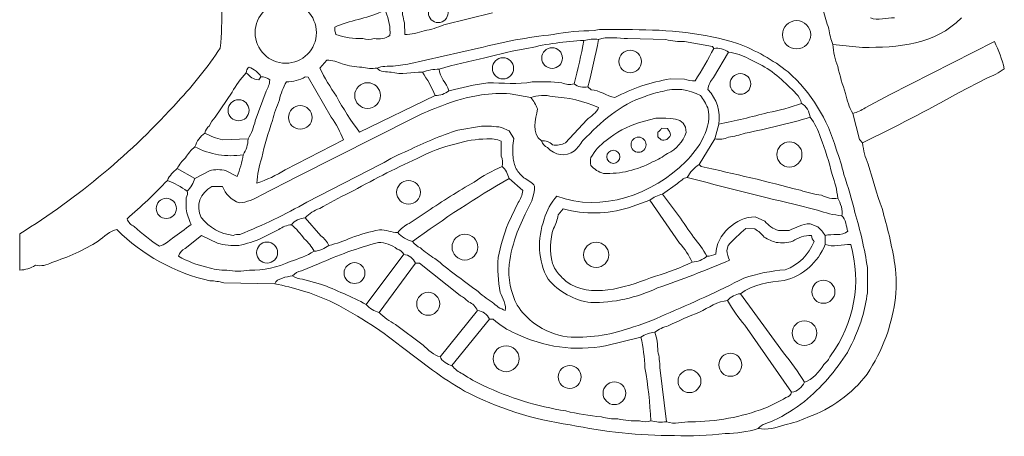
# Model space of a CAD drawing. Header units: inches. Extents: x 36.3 to 71.4, y 17.4 to 61.7.
# Tile 1 of 4: x 36.3 to 71.4, y 17.4 to 32.2. Entities that reach past the tile are written whole.
import ezdxf

# ---------------------------------------------------------------- set-up
doc = ezdxf.new("R2010")
doc.units = ezdxf.units.IN
doc.header["$MEASUREMENT"] = 0
doc.layers.add('20_EXACT_CIRCLES', color=7, linetype='CONTINUOUS', lineweight=18)
doc.layers.add('30_SHARED_EDGES', color=7, linetype='CONTINUOUS', lineweight=18)

msp = doc.modelspace()

# ---------------------------------------------------------------- linework, layer by layer
at = {"layer": '20_EXACT_CIRCLES'}
for centre, radius in [((45.824, 31.753), 1.092), ((51.261, 32.458), 0.35), ((64.04, 31.675), 0.504), ((55.322, 30.845), 0.369), ((58.105, 30.724), 0.404), ((53.571, 30.481), 0.378), ((62.038, 29.923), 0.37), ((48.742, 29.509), 0.459), ((44.141, 28.985), 0.376), ((46.341, 28.73), 0.42), ((58.405, 27.757), 0.269), ((63.787, 27.407), 0.447), ((57.506, 27.328), 0.235), ((50.202, 26.06), 0.423), ((41.564, 25.486), 0.36), ((45.158, 23.912), 0.375), ((52.213, 24.108), 0.46), ((56.894, 23.833), 0.45), ((48.277, 23.181), 0.372), ((64.998, 22.515), 0.411), ((50.903, 22.086), 0.41), ((64.322, 21.042), 0.44), ((53.681, 20.13), 0.462), ((61.679, 19.913), 0.411), ((55.95, 19.48), 0.409), ((60.221, 19.328), 0.408), ((57.543, 18.898), 0.403)]:
    msp.add_circle(centre, radius, dxfattribs=at)
at = {"layer": '30_SHARED_EDGES'}
for p, q in [((51.457, 32.026), (53.195, 32.452)), ((50.061, 32.106), (50.065, 31.689)), ((58.192, 31.858), (57.321, 31.858)), ((58.014, 31.542), (59.383, 31.506)), ((60.04, 31.433), (61.048, 31.261)), ((61.048, 31.261), (61.09, 31.191)), ((66.387, 31.227), (65.339, 31.331)), ((67.352, 29.531), (71.097, 31.437)), ((52.702, 31.195), (50.173, 30.633)), ((61.617, 31.051), (61.079, 30.148)), ((47.294, 30.77), (47.045, 30.483)), ((50.173, 30.633), (49.657, 30.56)), ((44.868, 30.073), (44.938, 30.173)), ((46.624, 30.166), (46.518, 30.173)), ((47.446, 28.741), (46.624, 30.166)), ((51.645, 29.681), (52.512, 29.885)), ((52.512, 29.885), (53.028, 29.96)), ((59.536, 30.102), (60.038, 30.099)), ((70.831, 30.129), (69.813, 29.601)), ((43.911, 29.627), (43.305, 28.736)), ((44.736, 28.609), (45.122, 29.662)), ((48.456, 28.206), (51.153, 29.506)), ((54.559, 29.435), (53.828, 29.575)), ((56.596, 29.822), (56.715, 29.716)), ((66.484, 29.077), (67.352, 29.531)), ((66.041, 28.874), (66.287, 27.94)), ((50.388, 28.718), (46.261, 26.637)), ((56.56, 28.644), (55.8, 27.826)), ((59.019, 28.698), (58.438, 28.548)), ((61.125, 27.961), (61.266, 28.487)), ((51.96, 28.273), (52.8, 28.416)), ((53.516, 28.375), (53.789, 28.255)), ((53.789, 28.255), (53.954, 27.973)), ((59.089, 28.204), (59.089, 28.034)), ((59.44, 28.331), (59.229, 28.347)), ((43.566, 27.93), (44.482, 27.961)), ((45.797, 26.863), (47.881, 27.925)), ((53.507, 27.351), (53.506, 27.885)), ((59.089, 28.034), (59.207, 27.925)), ((61.125, 27.961), (60.564, 27.048)), ((66.287, 27.94), (66.392, 27.82)), ((46.576, 25.707), (49.212, 27.06)), ((60.564, 27.048), (60.634, 26.977)), ((41.954, 26.907), (42.586, 26.556)), ((42.586, 26.556), (43.104, 26.83)), ((43.695, 26.827), (44.089, 26.626)), ((46.261, 26.637), (44.923, 25.952)), ((53.787, 26.556), (54.278, 26.12)), ((59.264, 25.994), (59.797, 26.37)), ((43.569, 26.269), (43.193, 26.263)), ((42.27, 25.474), (42.271, 25.867)), ((54.111, 25.696), (53.759, 24.952)), ((58.808, 25.784), (58.042, 25.509)), ((58.808, 25.784), (59.871, 24.253)), ((64.79, 25.425), (63.937, 25.639)), ((50.225, 24.95), (50.866, 25.378)), ((55.721, 25.468), (55.542, 25.253)), ((47.079, 24.504), (46.518, 25.152)), ((54.358, 25.279), (54.075, 24.636)), ((62.558, 25.184), (62.911, 25.03)), ((64.521, 24.938), (64.801, 24.825)), ((36.337, 23.291), (36.336, 24.582)), ((44.962, 24.425), (45.58, 24.735)), ((62.555, 24.753), (62.23, 24.765)), ((63.393, 24.696), (63.776, 24.704)), ((42.242, 24.055), (42.817, 24.52)), ((42.817, 24.52), (43.386, 24.245)), ((65.058, 24.203), (65.058, 24.52)), ((61.598, 24.162), (61.55, 23.986)), ((48.695, 22.062), (50.03, 23.852)), ((50.451, 23.536), (49.152, 21.781)), ((50.451, 23.536), (50.591, 23.536)), ((50.591, 23.536), (52.043, 22.388)), ((46.387, 23.262), (46.987, 23.509)), ((66.567, 22.478), (66.567, 23.375)), ((45.43, 22.799), (43.611, 22.834)), ((46.426, 22.967), (47.064, 22.79)), ((62.038, 22.448), (63.569, 20.34)), ((51.329, 20.201), (52.663, 21.851)), ((51.75, 19.885), (53.085, 21.535)), ((53.085, 21.535), (53.225, 21.535)), ((50.721, 20.61), (49.737, 21.349)), ((63.864, 18.937), (62.195, 21.323)), ((57.228, 20.591), (58.492, 20.903)), ((51.059, 19.72), (49.935, 20.563)), ((59.405, 17.883), (59.163, 19.817))]:
    msp.add_line(p, q, dxfattribs=at)
for points in [[(43.487, 31.201), (43.534, 31.699), (43.55, 32.199), (43.534, 32.699)], [(49.973, 32.666), (49.97, 32.476), (50, 32.286), (50.061, 32.106)], [(49.222, 32.49), (48.71, 32.253), (48.095, 32.185), (47.572, 31.949)], [(49.538, 31.654), (49.557, 31.941), (49.506, 32.228), (49.391, 32.49)], [(64.992, 32.56), (65.042, 32.332), (65.11, 32.108), (65.195, 31.891)], [(50.765, 31.819), (51.003, 31.861), (51.235, 31.93), (51.457, 32.026)], [(69.917, 32.277), (68.975, 31.309), (67.667, 31.218), (66.387, 31.227)], [(66.677, 32.28), (66.937, 32.172), (67.264, 32.28), (67.536, 32.28)], [(47.572, 31.949), (47.568, 31.859), (47.582, 31.768), (47.614, 31.683)], [(47.614, 31.683), (47.92, 31.575), (48.244, 31.527), (48.569, 31.542)], [(48.977, 31.542), (49.172, 31.5), (49.375, 31.54), (49.538, 31.654)], [(50.065, 31.689), (50.304, 31.689), (50.542, 31.733), (50.765, 31.819)], [(55.358, 31.685), (54.462, 31.588), (53.574, 31.424), (52.702, 31.195)], [(56.821, 31.824), (56.33, 31.821), (55.841, 31.774), (55.358, 31.685)], [(57.321, 31.858), (57.154, 31.877), (56.984, 31.866), (56.821, 31.824)], [(56.982, 31.507), (57.265, 31.622), (57.708, 31.542), (58.014, 31.542)], [(61.938, 31.362), (60.737, 31.749), (59.458, 31.858), (58.192, 31.858)], [(65.195, 31.891), (65.218, 31.699), (65.267, 31.511), (65.339, 31.331)], [(48.569, 31.542), (48.701, 31.496), (48.845, 31.496), (48.977, 31.542)], [(56.455, 31.472), (55.791, 31.445), (55.131, 31.352), (54.486, 31.194)], [(56.455, 31.472), (56.358, 30.953), (56.241, 30.437), (56.104, 29.927)], [(56.455, 31.472), (56.627, 31.519), (56.806, 31.531), (56.982, 31.507)], [(56.596, 29.822), (56.743, 30.379), (56.872, 30.941), (56.982, 31.507)], [(59.383, 31.506), (59.598, 31.455), (59.819, 31.43), (60.04, 31.433)], [(63.738, 30.352), (63.195, 30.782), (62.588, 31.123), (61.938, 31.362)], [(65.506, 30.539), (65.409, 30.793), (65.353, 31.06), (65.339, 31.331)], [(71.097, 31.437), (71.246, 31.126), (71.363, 30.801), (71.449, 30.467)], [(41.982, 29.305), (42.539, 29.891), (43.042, 30.526), (43.487, 31.201)], [(54.486, 31.194), (53.958, 31.111), (53.436, 30.995), (52.922, 30.848)], [(60.421, 30.032), (60.662, 30.408), (60.886, 30.794), (61.09, 31.191)], [(61.617, 31.051), (61.469, 31.168), (61.278, 31.219), (61.09, 31.191)], [(61.617, 31.051), (61.872, 31.025), (62.117, 30.944), (62.337, 30.813)], [(47.837, 30.638), (47.667, 30.719), (47.482, 30.764), (47.294, 30.77)], [(48.538, 30.522), (48.3, 30.531), (48.065, 30.57), (47.837, 30.638)], [(49.657, 30.56), (49.48, 30.558), (49.232, 30.556), (49.082, 30.489)], [(52.922, 30.848), (52.374, 30.738), (51.831, 30.606), (51.294, 30.454)], [(62.337, 30.813), (62.861, 30.596), (63.336, 30.274), (63.731, 29.867)], [(44.412, 30.313), (44.211, 30.111), (44.042, 29.88), (43.911, 29.627)], [(44.412, 30.313), (44.413, 30.396), (44.451, 30.473), (44.517, 30.523)], [(44.412, 30.313), (44.576, 30.192), (44.643, 30.063), (44.868, 30.073)], [(44.517, 30.523), (44.669, 30.45), (44.88, 30.329), (44.938, 30.173)], [(47.045, 30.483), (47.209, 30.136), (47.406, 29.804), (47.631, 29.493)], [(49.082, 30.489), (48.9, 30.462), (48.715, 30.474), (48.538, 30.522)], [(49.586, 30.347), (49.413, 30.349), (49.189, 30.344), (49.082, 30.489)], [(50.697, 30.348), (50.342, 30.348), (49.932, 30.234), (49.586, 30.347)], [(50.697, 30.348), (50.89, 30.412), (51.091, 30.447), (51.294, 30.454)], [(50.697, 30.348), (50.874, 30.082), (51.027, 29.8), (51.153, 29.506)], [(51.645, 29.681), (51.564, 29.945), (51.304, 30.177), (51.294, 30.454)], [(65.451, 27.598), (65.154, 28.661), (64.559, 29.616), (63.738, 30.352)], [(65.79, 29.582), (65.679, 29.896), (65.585, 30.215), (65.506, 30.539)], [(71.449, 30.467), (71.26, 30.325), (71.053, 30.211), (70.831, 30.129)], [(45.254, 30.066), (45.168, 30.144), (45.054, 30.182), (44.938, 30.173)], [(45.122, 29.662), (45.197, 29.784), (45.242, 29.922), (45.254, 30.066)], [(45.851, 29.997), (45.73, 29.798), (45.644, 29.58), (45.598, 29.352)], [(46.518, 30.173), (46.315, 30.057), (46.085, 29.996), (45.851, 29.997)], [(53.028, 29.96), (53.557, 29.97), (54.104, 29.889), (54.611, 29.997)], [(54.611, 29.997), (54.966, 30.013), (55.321, 30.001), (55.674, 29.962)], [(55.674, 29.962), (55.81, 29.903), (55.961, 29.891), (56.104, 29.927)], [(56.596, 29.822), (56.425, 29.774), (56.241, 29.814), (56.104, 29.927)], [(57.558, 29.437), (58.177, 29.765), (58.845, 29.99), (59.536, 30.102)], [(60.038, 30.099), (60.161, 30.054), (60.29, 30.031), (60.421, 30.032)], [(61.079, 30.148), (60.969, 30.032), (60.899, 29.884), (60.88, 29.726)], [(63.731, 29.867), (63.913, 29.686), (64.176, 29.487), (64.215, 29.225)], [(51.645, 29.681), (51.505, 29.569), (51.332, 29.508), (51.153, 29.506)], [(52.801, 29.537), (52.319, 29.455), (51.846, 29.325), (51.391, 29.148)], [(53.828, 29.575), (53.485, 29.591), (53.141, 29.578), (52.801, 29.537)], [(54.559, 29.435), (54.771, 29.521), (55.109, 29.537), (55.328, 29.471)], [(56.715, 29.716), (57.01, 29.694), (57.274, 29.497), (57.558, 29.437)], [(59.255, 29.649), (59.044, 29.618), (58.837, 29.56), (58.641, 29.477)], [(60.611, 29.511), (60.216, 29.733), (59.69, 29.801), (59.255, 29.649)], [(60.87, 29.067), (60.804, 29.226), (60.717, 29.375), (60.611, 29.511)], [(60.88, 29.726), (61.192, 29.394), (61.334, 28.938), (61.266, 28.487)], [(66.041, 28.874), (65.921, 29.095), (65.836, 29.334), (65.79, 29.582)], [(69.813, 29.601), (68.687, 28.98), (67.547, 28.386), (66.392, 27.82)], [(36.336, 24.582), (38.433, 25.88), (40.334, 27.47), (41.982, 29.305)], [(45.598, 29.352), (45.494, 29.114), (45.411, 28.867), (45.352, 28.615)], [(47.631, 29.493), (47.87, 29.042), (48.146, 28.612), (48.456, 28.206)], [(51.391, 29.148), (51.049, 29.023), (50.715, 28.879), (50.388, 28.718)], [(54.559, 29.435), (54.665, 29.317), (54.747, 29.18), (54.803, 29.031)], [(55.328, 29.471), (55.895, 29.447), (56.453, 29.316), (56.971, 29.084)], [(58.641, 29.477), (57.739, 29.195), (57.072, 28.563), (56.419, 27.906)], [(64.215, 29.225), (63.825, 29.087), (63.424, 28.98), (63.017, 28.904)], [(64.215, 29.225), (64.378, 29.161), (64.505, 28.905), (64.531, 28.733)], [(54.803, 29.031), (54.732, 28.655), (54.569, 28.169), (54.946, 27.89)], [(56.971, 29.084), (56.938, 28.898), (56.691, 28.776), (56.56, 28.644)], [(60.105, 28.187), (60.115, 28.795), (59.451, 28.698), (59.019, 28.698)], [(60.091, 27.154), (60.539, 27.598), (61.067, 28.414), (60.87, 29.067)], [(63.017, 28.904), (62.438, 28.746), (61.854, 28.607), (61.266, 28.487)], [(66.041, 28.874), (66.203, 28.905), (66.355, 28.975), (66.484, 29.077)], [(43.305, 28.736), (43.22, 28.646), (43.152, 28.543), (43.102, 28.43)], [(44.482, 27.961), (44.599, 28.163), (44.685, 28.381), (44.736, 28.609)], [(45.352, 28.615), (45.193, 28.181), (45.064, 27.737), (44.967, 27.286)], [(47.881, 27.925), (47.774, 28.216), (47.627, 28.49), (47.446, 28.741)], [(58.438, 28.548), (58.005, 28.415), (57.602, 28.197), (57.255, 27.905)], [(62.203, 28.164), (62.985, 28.326), (63.762, 28.516), (64.531, 28.733)], [(64.531, 28.733), (64.695, 28.52), (64.816, 28.278), (64.89, 28.02)], [(42.937, 28.171), (42.769, 28.05), (42.646, 27.877), (42.586, 27.68)], [(43.102, 28.43), (43.018, 28.366), (42.959, 28.275), (42.937, 28.171)], [(42.937, 28.171), (43.133, 28.06), (43.345, 27.979), (43.566, 27.93)], [(50.186, 27.547), (50.756, 27.837), (51.35, 28.08), (51.96, 28.273)], [(52.8, 28.416), (53.039, 28.429), (53.279, 28.415), (53.516, 28.375)], [(59.229, 28.347), (59.197, 28.287), (59.148, 28.238), (59.089, 28.204)], [(59.207, 27.925), (59.347, 27.889), (59.492, 27.965), (59.541, 28.101)], [(59.439, 27.449), (59.752, 27.594), (59.993, 27.861), (60.105, 28.187)], [(59.541, 28.101), (59.529, 28.185), (59.494, 28.265), (59.44, 28.331)], [(61.61, 28.025), (61.811, 28.053), (62.01, 28.099), (62.203, 28.164)], [(44.482, 27.961), (44.474, 27.761), (44.414, 27.567), (44.306, 27.399)], [(51.896, 27.79), (51.412, 27.675), (50.945, 27.5), (50.506, 27.268)], [(52.991, 27.961), (52.62, 27.96), (52.25, 27.902), (51.896, 27.79)], [(53.506, 27.885), (53.345, 27.957), (53.166, 27.983), (52.991, 27.961)], [(53.954, 27.973), (53.918, 27.755), (53.91, 27.533), (53.929, 27.313)], [(55.341, 27.75), (55.241, 27.861), (55.093, 27.914), (54.946, 27.89)], [(55.161, 27.657), (55.057, 27.697), (54.978, 27.783), (54.946, 27.89)], [(55.8, 27.826), (55.658, 27.755), (55.498, 27.729), (55.341, 27.75)], [(56.419, 27.906), (56.335, 27.769), (56.233, 27.644), (56.117, 27.534)], [(57.255, 27.905), (57.029, 27.749), (56.841, 27.542), (56.708, 27.301)], [(61.125, 27.961), (61.29, 27.932), (61.459, 27.954), (61.61, 28.025)], [(64.89, 28.02), (65.061, 27.588), (65.202, 27.144), (65.309, 26.691)], [(66.594, 27.066), (66.49, 27.306), (66.423, 27.56), (66.392, 27.82)], [(42.247, 27.288), (42.334, 27.439), (42.449, 27.571), (42.586, 27.68)], [(42.586, 27.68), (43.115, 27.405), (43.717, 27.306), (44.306, 27.399)], [(44.089, 26.626), (44.189, 26.875), (44.262, 27.134), (44.306, 27.399)], [(49.212, 27.06), (49.524, 27.247), (49.849, 27.41), (50.186, 27.547)], [(56.117, 27.534), (55.815, 27.317), (55.398, 27.371), (55.161, 27.657)], [(58.899, 27.146), (59.093, 27.221), (59.274, 27.323), (59.439, 27.449)], [(65.729, 26.696), (65.656, 27.003), (65.564, 27.304), (65.451, 27.598)], [(41.954, 26.907), (42.003, 27.044), (42.143, 27.181), (42.247, 27.288)], [(44.967, 27.286), (44.865, 26.997), (44.808, 26.694), (44.798, 26.388)], [(50.506, 27.268), (49.683, 26.885), (48.874, 26.475), (48.08, 26.037)], [(53.541, 26.977), (53.572, 27.102), (53.56, 27.234), (53.507, 27.351)], [(53.929, 27.313), (53.945, 27.168), (53.983, 27.026), (54.041, 26.892)], [(55.492, 25.924), (57.087, 25.327), (58.914, 25.979), (60.091, 27.154)], [(56.708, 27.301), (56.681, 27.207), (56.679, 27.108), (56.701, 27.013)], [(57.155, 26.736), (57.763, 26.709), (58.367, 26.851), (58.899, 27.146)], [(60.564, 27.048), (60.39, 26.93), (60.246, 26.774), (60.142, 26.591)], [(67.087, 25.479), (66.906, 26.002), (66.741, 26.532), (66.594, 27.066)], [(41.603, 26.486), (41.684, 26.653), (41.804, 26.797), (41.954, 26.907)], [(43.104, 26.83), (43.297, 26.884), (43.502, 26.882), (43.695, 26.827)], [(44.798, 26.388), (45.15, 26.503), (45.486, 26.663), (45.797, 26.863)], [(52.546, 26.426), (52.857, 26.644), (53.191, 26.829), (53.541, 26.977)], [(53.787, 26.556), (53.745, 26.691), (53.653, 26.911), (53.541, 26.977)], [(54.041, 26.892), (54.118, 26.775), (54.21, 26.668), (54.314, 26.575)], [(56.701, 27.013), (56.824, 26.88), (56.981, 26.784), (57.155, 26.736)], [(60.634, 26.977), (61.821, 26.725), (63.002, 26.443), (64.175, 26.132)], [(65.309, 26.691), (65.41, 26.421), (65.479, 26.14), (65.515, 25.854)], [(66.12, 25.345), (66.009, 25.801), (65.878, 26.251), (65.729, 26.696)], [(41.603, 26.486), (41.146, 26.005), (40.665, 25.547), (40.163, 25.114)], [(41.603, 26.486), (41.852, 26.387), (42.088, 26.257), (42.305, 26.1)], [(42.586, 26.556), (42.528, 26.385), (42.432, 26.229), (42.305, 26.1)], [(53.787, 26.556), (52.602, 25.866), (51.454, 25.116), (50.346, 24.309)], [(50.866, 25.378), (51.412, 25.748), (51.973, 26.098), (52.546, 26.426)], [(54.314, 26.575), (54.438, 26.505), (54.632, 26.407), (54.694, 26.281)], [(59.797, 26.37), (59.894, 26.463), (60.012, 26.57), (60.142, 26.591)], [(63.937, 25.639), (62.668, 25.94), (61.403, 26.257), (60.142, 26.591)], [(42.271, 25.867), (42.317, 25.935), (42.33, 26.021), (42.305, 26.1)], [(43.193, 26.263), (42.783, 26.047), (42.588, 25.583), (42.812, 25.159)], [(44.162, 25.683), (43.887, 25.781), (43.67, 25.996), (43.569, 26.269)], [(48.08, 26.037), (47.723, 25.868), (47.374, 25.682), (47.035, 25.479)], [(54.278, 26.12), (54.258, 25.967), (54.2, 25.822), (54.111, 25.696)], [(54.694, 26.281), (54.713, 25.911), (54.524, 25.601), (54.358, 25.279)], [(59.264, 25.994), (59.098, 25.961), (58.941, 25.889), (58.808, 25.784)], [(60.368, 24.457), (60.016, 24.981), (59.648, 25.493), (59.264, 25.994)], [(64.175, 26.132), (64.42, 26.054), (64.671, 25.994), (64.925, 25.953)], [(44.923, 25.952), (44.696, 25.801), (44.434, 25.708), (44.162, 25.683)], [(44.186, 24.557), (45.008, 24.886), (45.806, 25.27), (46.576, 25.707)], [(55.044, 25.107), (55.128, 25.411), (55.281, 25.691), (55.492, 25.924)], [(64.925, 25.953), (65.108, 25.887), (65.326, 25.798), (65.515, 25.854)], [(65.655, 25.222), (65.712, 25.417), (65.602, 25.673), (65.515, 25.854)], [(42.445, 24.919), (42.366, 25.097), (42.307, 25.283), (42.27, 25.474)], [(47.035, 25.479), (46.836, 25.419), (46.657, 25.306), (46.518, 25.152)], [(58.042, 25.509), (57.288, 25.277), (56.483, 25.263), (55.721, 25.468)], [(65.655, 25.222), (65.36, 25.255), (65.07, 25.323), (64.79, 25.425)], [(66.567, 23.375), (66.465, 24.042), (66.316, 24.7), (66.12, 25.345)], [(67.548, 23.494), (67.436, 24.164), (67.282, 24.827), (67.087, 25.479)], [(40.163, 25.114), (40.211, 24.992), (40.303, 24.894), (40.422, 24.839)], [(42.812, 25.159), (43.089, 24.803), (43.498, 24.576), (43.946, 24.527)], [(46.027, 24.906), (46.15, 25.052), (46.328, 25.141), (46.518, 25.152)], [(49.819, 24.625), (49.928, 24.763), (50.066, 24.874), (50.225, 24.95)], [(53.759, 24.952), (53.598, 24.559), (53.479, 24.151), (53.403, 23.733)], [(55.18, 22.969), (54.804, 23.624), (54.791, 24.401), (55.044, 25.107)], [(55.542, 25.253), (55.508, 25.086), (55.451, 24.926), (55.374, 24.775)], [(61.161, 23.86), (61.161, 24.531), (61.898, 25.202), (62.558, 25.184)], [(62.911, 25.03), (63.036, 24.875), (63.203, 24.759), (63.393, 24.696)], [(63.776, 24.704), (64.047, 24.797), (64.22, 24.945), (64.521, 24.938)], [(65.655, 25.222), (65.798, 25.101), (65.807, 24.846), (65.866, 24.671)], [(39.801, 24.73), (39.588, 24.715), (39.314, 24.457), (39.139, 24.325)], [(43.121, 22.907), (41.864, 23.187), (40.712, 23.82), (39.801, 24.73)], [(40.422, 24.839), (40.703, 24.582), (41.004, 24.347), (41.322, 24.136)], [(41.78, 24.431), (42.011, 24.58), (42.233, 24.743), (42.445, 24.919)], [(45.58, 24.735), (45.711, 24.83), (45.865, 24.889), (46.027, 24.906)], [(46.482, 24.398), (46.353, 24.587), (46.2, 24.757), (46.027, 24.906)], [(49.166, 24.728), (48.824, 24.655), (48.487, 24.559), (48.157, 24.442)], [(49.819, 24.625), (49.595, 24.634), (49.397, 24.732), (49.166, 24.728)], [(49.819, 24.625), (49.958, 24.468), (50.142, 24.358), (50.346, 24.309)], [(54.075, 24.636), (53.94, 24.265), (53.844, 23.88), (53.789, 23.489)], [(55.374, 24.775), (55.239, 24.372), (55.227, 23.939), (55.338, 23.529)], [(62.23, 24.765), (62.004, 24.581), (61.792, 24.38), (61.598, 24.162)], [(62.886, 24.466), (62.793, 24.579), (62.681, 24.676), (62.555, 24.753)], [(64.801, 24.825), (64.902, 24.737), (64.989, 24.634), (65.058, 24.52)], [(65.866, 24.671), (65.65, 24.483), (65.317, 24.596), (65.058, 24.52)], [(39.139, 24.325), (38.623, 23.999), (38.066, 23.743), (37.483, 23.564)], [(41.322, 24.136), (41.495, 24.197), (41.652, 24.298), (41.78, 24.431)], [(43.386, 24.245), (43.633, 24.172), (43.893, 24.147), (44.15, 24.17)], [(43.946, 24.527), (44.023, 24.554), (44.105, 24.563), (44.186, 24.557)], [(44.15, 24.17), (44.43, 24.223), (44.702, 24.309), (44.962, 24.425)], [(46.834, 23.958), (46.748, 24.127), (46.629, 24.277), (46.482, 24.398)], [(46.987, 23.509), (47.678, 23.82), (48.394, 24.076), (49.126, 24.273)], [(47.361, 24.168), (47.299, 24.303), (47.201, 24.419), (47.079, 24.504)], [(48.157, 24.442), (47.901, 24.326), (47.635, 24.234), (47.361, 24.168)], [(49.126, 24.273), (49.369, 24.277), (49.606, 24.194), (49.794, 24.04)], [(50.624, 24.08), (50.512, 24.13), (50.416, 24.209), (50.346, 24.309)], [(59.871, 24.253), (60.054, 24.05), (60.205, 23.82), (60.318, 23.571)], [(60.845, 23.782), (60.71, 24.023), (60.55, 24.25), (60.368, 24.457)], [(63.314, 24.276), (63.163, 24.317), (63.018, 24.381), (62.886, 24.466)], [(63.904, 24.314), (63.713, 24.257), (63.511, 24.244), (63.314, 24.276)], [(63.635, 23.299), (64.107, 23.474), (64.482, 23.841), (64.668, 24.309)], [(64.567, 24.517), (64.329, 24.527), (64.095, 24.455), (63.904, 24.314)], [(64.668, 24.309), (64.614, 24.367), (64.579, 24.439), (64.567, 24.517)], [(41.996, 23.782), (42.034, 23.905), (42.124, 24.005), (42.242, 24.055)], [(46.834, 23.958), (46.568, 23.801), (46.282, 23.681), (45.984, 23.6)], [(47.361, 24.168), (47.209, 24.05), (47.026, 23.977), (46.834, 23.958)], [(49.794, 24.04), (49.897, 24.016), (49.983, 23.947), (50.03, 23.852)], [(51.143, 23.7), (50.959, 23.812), (50.786, 23.939), (50.624, 24.08)], [(61.55, 23.986), (61.567, 23.868), (61.601, 23.752), (61.652, 23.644)], [(65.058, 24.203), (64.808, 23.562), (64.264, 23.081), (63.597, 22.912)], [(65.058, 24.203), (65.328, 24.094), (65.685, 24.205), (65.971, 24.203)], [(65.971, 24.203), (66.363, 22.841), (66.098, 21.375), (65.255, 20.237)], [(37.483, 23.564), (37.307, 23.457), (37.099, 23.421), (36.897, 23.461)], [(43.01, 23.392), (42.655, 23.473), (42.313, 23.604), (41.996, 23.782)], [(45.984, 23.6), (45.531, 23.379), (45.03, 23.272), (44.527, 23.288)], [(50.451, 23.536), (50.372, 23.706), (50.214, 23.824), (50.03, 23.852)], [(52.627, 22.569), (52.122, 22.932), (51.627, 23.309), (51.143, 23.7)], [(53.403, 23.733), (53.366, 23.316), (53.39, 22.897), (53.474, 22.487)], [(55.338, 23.529), (55.391, 23.372), (55.48, 23.23), (55.597, 23.113)], [(59.014, 23.075), (59.463, 23.2), (59.9, 23.366), (60.318, 23.571)], [(61.652, 23.644), (60.806, 23.282), (59.947, 22.951), (59.077, 22.651)], [(60.845, 23.782), (60.699, 23.653), (60.513, 23.578), (60.318, 23.571)], [(60.845, 23.782), (60.954, 23.784), (61.062, 23.81), (61.161, 23.86)], [(36.897, 23.461), (36.731, 23.351), (36.536, 23.292), (36.337, 23.291)], [(43.722, 23.29), (43.481, 23.281), (43.24, 23.316), (43.01, 23.392)], [(44.527, 23.288), (44.261, 23.231), (43.987, 23.232), (43.722, 23.29)], [(46.062, 23.08), (46.148, 23.174), (46.262, 23.238), (46.387, 23.262)], [(53.789, 23.489), (53.746, 22.988), (53.846, 22.486), (54.078, 22.04)], [(62.163, 23.001), (62.639, 23.163), (63.134, 23.264), (63.635, 23.299)], [(67.548, 22.136), (67.603, 22.587), (67.603, 23.043), (67.548, 23.494)], [(43.611, 22.834), (43.451, 22.88), (43.287, 22.904), (43.121, 22.907)], [(46.062, 23.08), (45.867, 23.05), (45.508, 23.002), (45.43, 22.799)], [(46.062, 23.08), (46.161, 23.002), (46.299, 22.987), (46.426, 22.967)], [(56.706, 22.135), (56.109, 22.206), (55.563, 22.505), (55.18, 22.969)], [(55.597, 23.113), (55.71, 22.982), (55.841, 22.867), (55.986, 22.771)], [(55.986, 22.771), (56.943, 22.285), (58.078, 22.73), (59.014, 23.075)], [(59.359, 21.703), (60.308, 22.105), (61.243, 22.538), (62.163, 23.001)], [(63.597, 22.912), (63.064, 22.871), (62.478, 22.774), (62.038, 22.448)], [(47.38, 22.193), (46.756, 22.47), (46.101, 22.674), (45.43, 22.799)], [(47.064, 22.79), (47.622, 22.58), (48.167, 22.337), (48.695, 22.062)], [(53.19, 22.147), (52.99, 22.271), (52.802, 22.412), (52.627, 22.569)], [(53.474, 22.487), (53.537, 22.314), (53.706, 22.013), (53.653, 21.851)], [(59.077, 22.651), (58.348, 22.308), (57.508, 22.112), (56.706, 22.135)], [(66.385, 21.593), (66.467, 21.883), (66.528, 22.179), (66.567, 22.478)], [(49.935, 20.563), (49.147, 21.199), (48.289, 21.746), (47.38, 22.193)], [(52.043, 22.388), (52.154, 22.325), (52.255, 22.246), (52.344, 22.154)], [(52.344, 22.154), (52.486, 22.098), (52.6, 21.989), (52.663, 21.851)], [(53.653, 21.851), (53.477, 21.912), (53.319, 22.013), (53.19, 22.147)], [(60.584, 21.79), (60.876, 21.936), (61.254, 22.189), (61.582, 22.202)], [(62.038, 22.448), (61.861, 22.426), (61.698, 22.338), (61.582, 22.202)], [(62.195, 21.323), (61.963, 21.596), (61.758, 21.89), (61.582, 22.202)], [(67.226, 20.884), (67.369, 21.291), (67.476, 21.71), (67.548, 22.136)], [(48.695, 22.062), (48.812, 21.919), (48.972, 21.82), (49.152, 21.781)], [(49.737, 21.349), (49.523, 21.466), (49.326, 21.611), (49.152, 21.781)], [(52.663, 21.851), (52.849, 21.826), (53.009, 21.707), (53.085, 21.535)], [(54.078, 22.04), (54.245, 21.782), (54.457, 21.557), (54.705, 21.376)], [(59.465, 21.301), (59.831, 21.481), (60.204, 21.644), (60.584, 21.79)], [(53.225, 21.535), (53.458, 21.322), (53.727, 21.153), (54.019, 21.034)], [(58.055, 21.21), (58.502, 21.34), (58.938, 21.505), (59.359, 21.703)], [(65.855, 20.353), (66.064, 20.752), (66.241, 21.166), (66.385, 21.593)], [(54.705, 21.376), (55.051, 21.133), (55.448, 20.972), (55.865, 20.906)], [(55.865, 20.906), (56.608, 20.86), (57.352, 20.963), (58.055, 21.21)], [(58.984, 21.078), (58.808, 21.061), (58.639, 21.001), (58.492, 20.903)], [(58.984, 21.078), (59.131, 21.179), (59.294, 21.254), (59.465, 21.301)], [(59.091, 20.394), (59.087, 20.619), (59.071, 20.87), (58.984, 21.078)], [(54.019, 21.034), (55.011, 20.538), (56.139, 20.382), (57.228, 20.591)], [(58.634, 19.801), (58.619, 20.171), (58.571, 20.54), (58.492, 20.903)], [(66.558, 19.583), (66.827, 19.991), (67.051, 20.428), (67.226, 20.884)], [(51.329, 20.201), (51.127, 20.233), (50.875, 20.47), (50.721, 20.61)], [(59.163, 19.817), (59.164, 20.011), (59.14, 20.206), (59.091, 20.394)], [(51.329, 20.201), (51.381, 20.057), (51.601, 19.909), (51.75, 19.885)], [(63.569, 20.34), (63.845, 20.008), (64.096, 19.657), (64.321, 19.288)], [(64.318, 18.603), (64.918, 19.103), (65.437, 19.693), (65.855, 20.353)], [(65.255, 20.237), (65.198, 20.114), (65.114, 20.006), (65.009, 19.921)], [(52.197, 18.976), (51.808, 19.208), (51.428, 19.456), (51.059, 19.72)], [(52.129, 19.589), (51.982, 19.657), (51.852, 19.759), (51.75, 19.885)], [(58.843, 17.918), (58.812, 18.549), (58.742, 19.178), (58.634, 19.801)], [(65.009, 19.921), (64.868, 19.674), (64.597, 19.373), (64.321, 19.288)], [(52.863, 19.172), (52.608, 19.291), (52.362, 19.431), (52.129, 19.589)], [(64.439, 18.048), (65.279, 18.343), (66.016, 18.877), (66.558, 19.583)], [(55.967, 17.774), (54.651, 17.958), (53.376, 18.364), (52.197, 18.976)], [(55.807, 18.267), (54.789, 18.432), (53.798, 18.736), (52.863, 19.172)], [(63.864, 18.937), (64.067, 18.967), (64.24, 19.1), (64.321, 19.288)], [(62.909, 18.369), (63.171, 18.471), (63.422, 18.597), (63.661, 18.745)], [(63.661, 18.745), (63.76, 18.764), (63.84, 18.838), (63.864, 18.937)], [(57.084, 18.055), (56.654, 18.094), (56.227, 18.165), (55.807, 18.267)], [(60.265, 17.883), (61.169, 17.882), (62.065, 18.047), (62.909, 18.369)], [(63.222, 17.929), (63.61, 18.115), (63.977, 18.341), (64.318, 18.603)], [(57.662, 17.987), (57.467, 17.981), (57.272, 18.003), (57.084, 18.055)], [(58.435, 17.917), (58.175, 17.908), (57.916, 17.931), (57.662, 17.987)], [(58.843, 17.918), (58.712, 17.869), (58.567, 17.869), (58.435, 17.917)], [(59.405, 17.883), (59.217, 17.858), (59.026, 17.87), (58.843, 17.918)], [(62.67, 17.637), (62.794, 17.804), (63.039, 17.839), (63.222, 17.929)], [(63.616, 17.774), (63.901, 17.83), (64.177, 17.922), (64.439, 18.048)], [(59.686, 17.392), (58.436, 17.391), (57.19, 17.519), (55.967, 17.774)], [(59.405, 17.883), (59.671, 17.775), (59.992, 17.882), (60.265, 17.883)], [(62.67, 17.637), (62.289, 17.527), (61.895, 17.468), (61.499, 17.461)], [(62.67, 17.637), (62.974, 17.592), (63.322, 17.666), (63.616, 17.774)], [(61.499, 17.461), (60.897, 17.388), (60.291, 17.365), (59.686, 17.392)]]:
    msp.add_open_spline(points, degree=3, dxfattribs=at)

doc.saveas('drawing.dxf')
